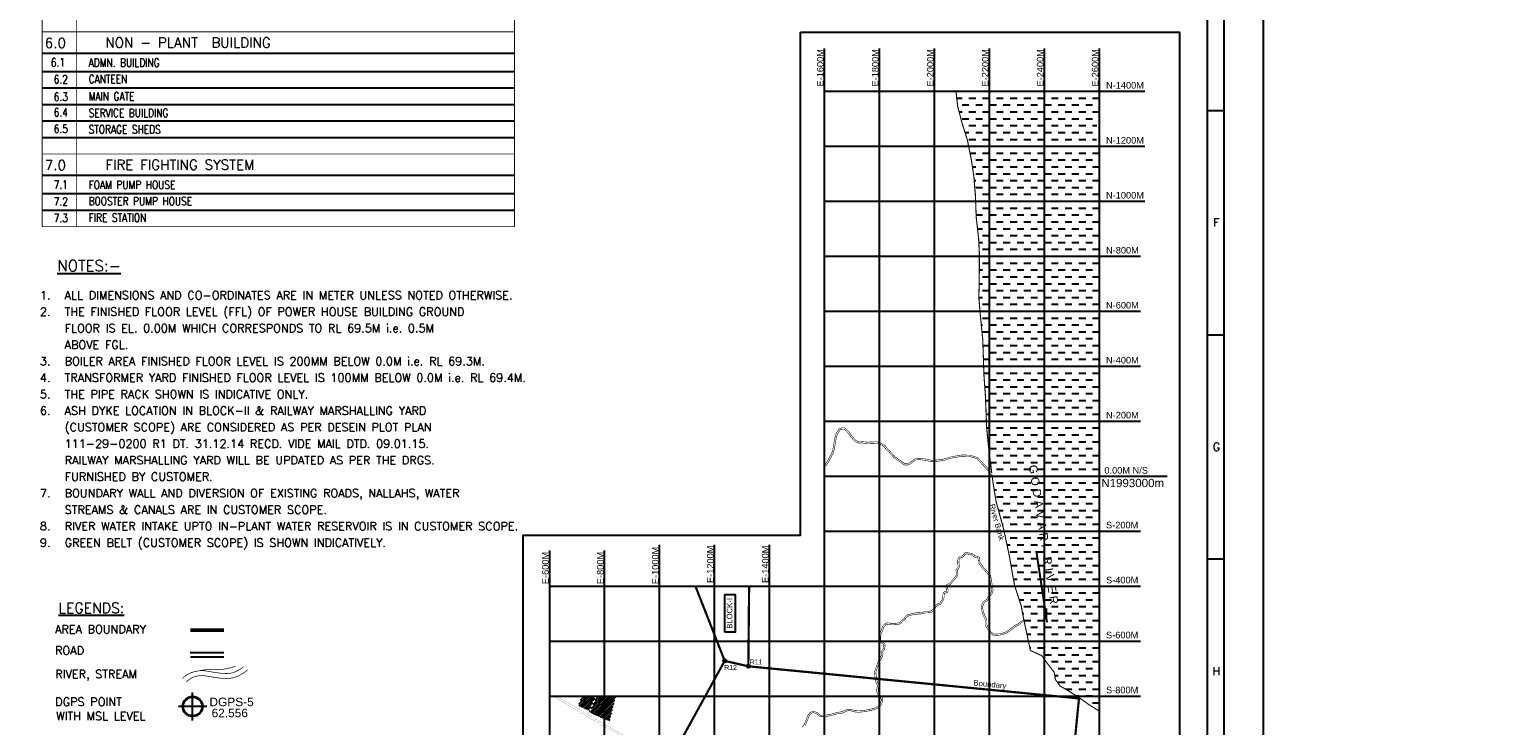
# Model space of a CAD drawing. Header units: inches. Extents: x -8998005 to 170525121, y -30058259 to 1575573.
# Tile 105 of 107: x 1692362 to 3038987, y -39755 to 593022. Entities that reach past the tile are written whole.
import ezdxf
from ezdxf.enums import TextEntityAlignment as Align

# ---------------------------------------------------------------- set-up
doc = ezdxf.new("R2010")
doc.units = ezdxf.units.IN
doc.header["$LTSCALE"] = 5
doc.header["$MEASUREMENT"] = 0
doc.header["$PDMODE"] = 2
doc.header["$PDSIZE"] = 1
for name, color, linetype in [('BDR01', 15, 'Continuous'), ('CANAL', 4, 'Continuous'), ('DGPS', 3, 'Continuous'), ('Meter', 3, 'Continuous'), ('ROAD', 1, 'Continuous'), ('Text', 6, 'Continuous'), ('Unknown_Line_Type', 7, 'Continuous')]:
    doc.layers.add(name, color=color, linetype=linetype)
doc.layers.add('Point', color=4, linetype='Continuous', lineweight=25)
doc.layers.add('RC', color=1, linetype='Continuous', lineweight=25)
doc.styles.add('AR', font='arial.ttf')
doc.styles.add('D1', font='ROMAND')
doc.styles.add('ROMAND', font='romand')
doc.styles.add('romans', font='romans.shx')
doc.styles.add('S1', font='SIMPLEX.SHX', dxfattribs={"height": 200})
doc.styles.add('S3', font='ROMANS1.SHX', dxfattribs={"width": 0.8})
doc.styles.get("Standard").update_dxf_attribs({"font": 'txt.shx'})

# ---------------------------------------------------------------- blocks, each defined once
blk = doc.blocks.new('DGP')
at = {"layer": 'DGPS'}
h = blk.add_hatch(color=6, dxfattribs=at)
h.paths.add_polyline_path([(0, 1.42), (0, 1.33, -0.414214), (1.33, 0), (1.42, 0, 0.414214)])
h.paths.add_polyline_path([(0, 1.33), (0, 1.42, 0.414214), (-1.42, 0), (-1.33, 0, -0.414214)])
h.paths.add_polyline_path([(0, -1.42), (0, -1.33, -0.414214), (-1.33, 0), (-1.42, 0, 0.414214)])
h.paths.add_polyline_path([(0, -1.33), (0, -1.42, 0.414214), (1.42, 0), (1.33, 0, -0.414214)])
at = {"layer": 'DGPS', "color": 6}
for points in [[(2, 0), (-2, 0)], [(0, -2), (0, 2)]]:
    blk.add_lwpolyline(points, dxfattribs=at)
for radius in [1.42, 1.33]:
    blk.add_circle((0, 0), radius, dxfattribs=at)

msp = doc.modelspace()

# ---------------------------------------------------------------- hatches: boundary and pattern name
h = msp.add_hatch()
h.set_pattern_fill('DASH', color=4, scale=50000, style=0)
h.set_pattern_definition([(0, (-115959692, -498063035), (6250, 6250), [6250, -6250])])
h.paths.add_polyline_path([(2665308, -26865), (2665308, 480271), (2662700, 491761), (2662700, 502718), (2666655, 536965), (2534787, 536965), (2536414, 522860), (2540444, 507689), (2545195, 492515), (2548704, 475194), (2551015, 459871), (2552546, 441072), (2553206, 422282), (2555366, 403287), (2556083, 389262), (2556040, 377360), (2555925, 361540), (2555543, 349689), (2556884, 333692), (2559202, 310625), (2560224, 278911), (2561694, 258240), (2562639, 231596), (2564534, 212157), (2568399, 181630), (2571171, 164320), (2578318, 138066), (2583522, 113477), (2586079, 98468), (2588278, 86879), (2594122, 69079), (2596014, 58579), (2602485, 28362), (2612774, 23719), (2618642, 15626), (2624099, 8578), (2625299, 1924), (2629314, -3824), (2635723, -7500), (2646911, -14580), (2656219, -21243)])
h = msp.add_hatch()
h.set_pattern_fill('DASH', color=4, scale=50000, style=0)
h.set_pattern_definition([(0, (-115959692, -498063035), (6250, 6250), [6250, -6250])])
h.paths.add_polyline_path([(2665308, -26865), (2665308, 236965), (2562449, 236965), (2562639, 231596), (2564534, 212157), (2568399, 181630), (2571171, 164320), (2578318, 138066), (2583522, 113477), (2586079, 98468), (2588278, 86879), (2594122, 69079), (2596014, 58579), (2602485, 28362), (2612774, 23719), (2618642, 15626), (2624099, 8578), (2625299, 1924), (2629314, -3824), (2635723, -7500), (2646911, -14580), (2656219, -21243)])
at = {"layer": 'Unknown_Line_Type'}
h = msp.add_hatch(dxfattribs=at)
h.set_pattern_fill('ANSI31', color=205, scale=12500, style=0)
h.set_pattern_definition([(45, (-115959691.7, -498063035.3), (-1104.8543456, 1104.8543456), [])])
h.paths.add_polyline_path([(2207206, -13035), (2194972, -13035), (2191432, -21685), (2200646, -26087), (2201340, -26729), (2202873, -23211), (2204934, -18052)])
h.paths.add_polyline_path([(2225422, -13035), (2208304, -13035), (2205855, -18444), (2203796, -23596), (2202118, -27447), (2203449, -28676), (2212275, -32690), (2219907, -35493), (2223279, -21925)])

# ---------------------------------------------------------------- linework, layer by layer
for p, q in [((2763583, -569982), (2763583, 1503573)), ((2763583, 519573), (2778583, 519573)), ((2763583, 315573), (2778583, 315573)), ((2763583, 111573), (2778583, 111573))]:
    msp.add_line(p, q)
for points in [[(2814583, 1575573), (-752417, 1575573), (-752417, -947427), (2814583, -947427)], [(2778583, 1539573), (-716417, 1539573), (-716417, -911427), (2778583, -911427)]]:
    msp.add_lwpolyline(points, close=True)
at = {"linetype": 'Continuous', "ltscale": 100}
msp.add_lwpolyline([(2393401, 590771), (2738056, 590771), (2738056, -546037), (2080752, -546037), (2080752, -197278), (2141353, -197278), (2141353, 133318), (2393401, 133318), (2393401, 590771)], dxfattribs=at)
at = {"color": 7, "elevation": -789}
msp.add_lwpolyline([(2617831, 54103), (2608035, 118760)], dxfattribs=at)
at = {"color": 1}
for points, const_width, elevation in [([(2324477, 18935), (2297800, 86965)], 2000, 31676), ([(2346696, 86965), (2345970, 13977)], 2000, 16562), ([(2346198, 36965), (2345970, 13977)], 125, 16562), ([(2345970, 13977), (2324477, 18935)], 2000, 15838), ([(2345970, 13977), (2324477, 18935)], 250, 15838), ([(2345970, 13977), (2646671, -15245)], 2000, 16562), ([(2646671, -15245), (2634085, -142484), (2639199, -246913)], 2000, 724)]:
    msp.add_lwpolyline(points, dxfattribs=dict(at, const_width=const_width, elevation=elevation))
at = {"linetype": 'Continuous', "ltscale": 100}
msp.add_lwpolyline([(2324509, 44917), (2324509, 79384), (2333871, 79384), (2333871, 44917)], close=True, dxfattribs=at)
at = {"color": 1, "const_width": 2000}
msp.add_lwpolyline([(2274347, -72140), (2324477, 18935)], dxfattribs=at)
at = {"color": 7}
msp.add_solid([(2618019, 66817, -789), (2617831, 54103, -789), (2613885, 66191, -789)], dxfattribs=at)
at = {"layer": 'BDR01'}
for p, q in [((1703749, 571676, -109), (2133356, 571676, -109)), ((1703749, 554944, -131), (2133356, 554944, -131)), ((1703749, 539944, -131), (2133356, 539944, -131)), ((1703749, 524944, -131), (2133356, 524944, -131)), ((1703749, 509944, -131), (2133356, 509944, -131)), ((1703749, 494944, -131), (2133356, 494944, -131)), ((1703749, 460607, -131), (2133356, 460607, -131)), ((1703749, 443875, -153), (2133356, 443875, -153)), ((1703749, 428875, -153), (2133356, 428875, -153))]:
    msp.add_line(p, q, dxfattribs=at)
at = {"layer": 'BDR01', "const_width": 749}
for points in [[(1703749, 413875), (1703749, 1463269)], [(2133356, 413875), (2133356, 1463269)], [(1735126, 413875), (1735126, 1402372)]]:
    msp.add_lwpolyline(points, dxfattribs=at)
for points, elevation in [([(1703749, 591013), (2133356, 591013)], -109), ([(1703749, 571676), (2133356, 571676)], -109), ([(1703749, 479944), (2133356, 479944)], -131), ([(1703749, 460607), (2133356, 460607)], -131), ([(1703749, 413875), (2133356, 413875)], -131)]:
    msp.add_lwpolyline(points, dxfattribs=dict(at, elevation=elevation))
at = {"layer": 'CANAL', "color": 8}
for p, q in [((2415308, -513035, -789), (2415308, 575948, -789)), ((2465308, -513035, -789), (2465308, 575948, -789)), ((2515308, -513035, -789), (2515308, 575948, -789)), ((2565308, -513035, -789), (2565308, 575948, -789)), ((2615308, -513035, -789), (2615308, 575948, -789)), ((2665308, -513035, -789), (2665308, 575948, -789)), ((2415308, 536965, -789), (2706427, 536965, -789)), ((2415308, 486965, -789), (2706427, 486965, -789)), ((2415308, 436965, -789), (2706427, 436965, -789)), ((2415308, 386965, -789), (2702500, 386965, -789)), ((2415308, 336965, -789), (2702500, 336965, -789)), ((2415308, 286965, -789), (2702500, 286965, -789)), ((2415308, 236965, -789), (2702500, 236965, -789)), ((2415308, 186965, -789), (2726860, 186965, -789)), ((2415308, 136965, -789), (2702500, 136965, -789)), ((2265308, -513035, -789), (2265308, 124544, -789)), ((2315308, -513035, -789), (2315308, 124544, -789)), ((2365308, -513035, -789), (2365308, 124544, -789)), ((2165308, -513035, -789), (2165308, 119244, -789)), ((2215308, -513035, -789), (2215308, 119244, -789)), ((2165308, 86965, -789), (2702500, 86965, -789)), ((2165308, 36965, -789), (2702500, 36965, -789)), ((2165308, -13035, -789), (2702500, -13035, -789))]:
    msp.add_line(p, q, dxfattribs=at)
at = {"layer": 'Meter', "color": 7}
for centre in [(2324477, 18935, 15114), (2345970, 13977, 15114), (2345970, 13977, 15114), (2345970, 13977, 15114)]:
    msp.add_circle(centre, 1500, dxfattribs=at)
at = {"layer": 'Point', "color": 7}
for p in [(2324477, 18935, 15512), (2345970, 13977, 15187)]:
    msp.add_point(p, dxfattribs=at)
at = {"layer": 'RC', "color": 1, "ltscale": 10, "const_width": 3094}
msp.add_lwpolyline([(1838445, 46840), (1869002, 46840)], dxfattribs=at)
at = {"layer": 'RC', "color": 6, "ltscale": 10}
for points in [[(1838445, 26492), (1869002, 26492)], [(1838668, 22499), (1869032, 22499)]]:
    msp.add_lwpolyline(points, dxfattribs=at)
at = {"layer": 'Unknown_Line_Type', "color": 4, "elevation": 16580}
for points, const_width in [([(2534787, 536965), (2536414, 522860), (2540444, 507689), (2545195, 492515), (2548704, 475194), (2551015, 459871), (2552546, 441072), (2553206, 422282), (2555366, 403287), (2556083, 389262), (2556040, 377360), (2555925, 361540), (2555543, 349689), (2556884, 333692), (2559202, 310625), (2560224, 278911), (2561694, 258240), (2562639, 231596), (2564534, 212157), (2567367, 189781)], 1000), ([(2415308, 197172), (2415995, 197591), (2418719, 201931), (2420530, 205706), (2421978, 208071), (2422855, 211328), (2423530, 215131), (2424090, 218489), (2424663, 221672), (2425667, 225316), (2427094, 227732), (2427231, 227893), (2428572, 230085), (2431694, 230938), (2433569, 230832), (2436126, 228663), (2437692, 226973), (2437929, 226356), (2439393, 224317), (2441810, 221453), (2443972, 219284), (2444369, 219187), (2445766, 218416), (2446203, 218334), (2446378, 218342), (2447787, 218415), (2455232, 217860), (2462834, 218180), (2463512, 217894), (2464515, 217937), (2470302, 214749), (2471980, 212439), (2475155, 209142), (2475394, 208760), (2479267, 204648), (2481595, 202923), (2485190, 200621), (2488033, 198319), (2490864, 198330), (2493657, 199777), (2497861, 202976), (2502419, 203146), (2508199, 202353), (2512359, 201317), (2516833, 201580), (2517125, 201597), (2523532, 202441), (2528950, 204165), (2534560, 205266), (2540349, 206215), (2547297, 205964), (2553863, 204076), (2557084, 200997), (2560918, 197277), (2563405, 194287), (2567138, 189909), (2567367, 189781)], 500), ([(2415308, 195709), (2416897, 196676), (2419815, 201327), (2421630, 205108), (2423138, 207572), (2424076, 211056), (2424762, 214919), (2425322, 218275), (2425883, 221394), (2426828, 224824), (2428114, 227001), (2428245, 227155), (2429379, 229010), (2431827, 229678), (2433080, 229608), (2435260, 227758), (2436611, 226301), (2436819, 225758), (2438407, 223548), (2440889, 220607), (2443334, 218154), (2443910, 218012), (2445339, 217224), (2446116, 217079), (2446438, 217094), (2447773, 217162), (2455212, 216608), (2462606, 216919), (2463284, 216633), (2464219, 216673), (2469454, 213789), (2471020, 211635), (2474164, 208369), (2474400, 207992), (2478433, 203710), (2480885, 201893), (2484458, 199605), (2487592, 197067), (2491171, 197081), (2494328, 198717), (2498303, 201741), (2502357, 201893), (2507963, 201124), (2512242, 200058), (2516906, 200332), (2517244, 200352), (2523805, 201216), (2529261, 202952), (2534782, 204035), (2540428, 204962), (2547098, 204721), (2553222, 202959), (2556217, 200097), (2560000, 196426), (2562449, 193482), (2566332, 188928), (2567562, 188239)], 500), ([(2567562, 188239), (2568399, 181630), (2571171, 164320), (2578318, 138066), (2583522, 113477), (2586079, 98468), (2588278, 86879), (2594122, 69079), (2596014, 58579), (2596578, 55944)], 1000), ([(2394975, -41355), (2396509, -39393), (2397577, -37076), (2398534, -34761), (2398731, -34442), (2399933, -31010), (2400185, -30688), (2401855, -28323), (2402240, -27985), (2404370, -26750), (2404803, -26800), (2408036, -27868), (2408189, -27984), (2408580, -28123), (2411796, -30528), (2416442, -30459), (2421103, -29515), (2421245, -29528), (2424238, -28693), (2424355, -28598), (2427597, -27887), (2431332, -27271), (2435806, -25271), (2438151, -25001), (2438400, -25034), (2443163, -26289), (2446225, -26591), (2451741, -26056), (2455968, -25152), (2459472, -24472), (2461245, -23785), (2463755, -22646), (2465199, -21159), (2466124, -19542), (2466875, -17504), (2466905, -15870), (2466052, -14453), (2464713, -13053), (2463488, -11019), (2462749, -9054), (2462745, -6935), (2463177, -4818), (2463404, -3614), (2463021, -2596), (2462133, -994), (2462084, -644), (2461379, 2349), (2461077, 4801), (2460698, 8893), (2462496, 14380), (2463536, 16839), (2464406, 19278), (2465804, 21867), (2466972, 23777), (2467184, 25329), (2466559, 27319), (2468159, 28908), (2468750, 30496), (2468966, 31860), (2468966, 33588), (2468369, 34263), (2466756, 35323), (2465199, 36453), (2465021, 38765), (2465036, 38884), (2465121, 41511), (2465546, 43559), (2465614, 44096), (2466832, 46413), (2466974, 46540), (2468069, 50293), (2470687, 53177), (2473155, 53558), (2473615, 53498), (2475952, 52990), (2478238, 52988), (2480786, 53179), (2480914, 53162), (2483953, 53832), (2485057, 55282), (2487290, 57257), (2489047, 59227), (2490835, 60913), (2491155, 60881), (2491493, 60993), (2495902, 62248), (2499019, 62614), (2499556, 62786), (2499813, 62756), (2503720, 62917), (2503735, 62916), (2507012, 63809), (2510094, 63921), (2512500, 64614), (2512698, 64650), (2514238, 66411), (2515443, 68537), (2515604, 68769), (2518220, 70732), (2518472, 70933), (2519917, 71295), (2520738, 72700), (2521022, 73047), (2522105, 74611), (2522148, 74808), (2522766, 76690), (2522813, 78042), (2522923, 79868), (2523680, 81349), (2524033, 81550), (2524299, 81771), (2525917, 81993), (2525939, 81990), (2526212, 82135), (2526418, 82644), (2526356, 83535), (2525788, 84744), (2525636, 86615), (2526282, 88216), (2526671, 88382), (2528702, 89325), (2529691, 90156), (2529817, 90302), (2529945, 90541), (2531272, 92160), (2531632, 92464), (2532532, 93703), (2532735, 93875), (2533821, 95209), (2534007, 95366), (2534916, 96557), (2535014, 96641), (2535372, 97977), (2534792, 101163), (2535521, 102634), (2536407, 103718), (2536832, 104524), (2536764, 105238), (2536424, 106377), (2536460, 106621), (2536315, 108507), (2536351, 108750), (2536336, 108977), (2536469, 110648), (2536479, 110719), (2536658, 112366), (2537795, 113539), (2538033, 113757), (2539604, 113872), (2539670, 113932), (2540539, 114539), (2540692, 114630), (2540698, 114636), (2541551, 115506), (2541766, 115755), (2542318, 116301), (2542377, 116427), (2543083, 117559), (2545148, 117325), (2545286, 117309), (2546231, 117118), (2546307, 117056), (2547295, 116944), (2547462, 116925), (2548409, 116818), (2548698, 116785), (2550789, 115640), (2551308, 115593), (2551591, 114632), (2552544, 114359), (2552748, 114340), (2554816, 113891), (2555124, 113863), (2555667, 113290), (2556017, 113258), (2556127, 111758), (2556187, 111568), (2556305, 110431), (2556340, 110236), (2556407, 110023), (2556512, 109133), (2556586, 108903), (2556584, 108565), (2559555, 104257), (2561508, 102182), (2561592, 102176), (2564077, 99326), (2566115, 96785), (2566297, 96504), (2567133, 92575), (2567444, 89735), (2568242, 85388), (2568492, 82555), (2567767, 80399), (2567722, 80237), (2566203, 78250), (2564812, 76032), (2563435, 73764), (2561422, 72508), (2560263, 71338), (2559491, 69701), (2558990, 67356), (2559299, 65698), (2559949, 63246), (2560785, 60809), (2562248, 57839), (2562912, 56316), (2562889, 53987), (2562878, 52023), (2562961, 51849), (2563523, 50116), (2565185, 47944), (2566208, 45722), (2568704, 43647), (2570244, 43269), (2570337, 43258), (2574293, 43535), (2577044, 44093), (2577237, 44188), (2579963, 45194), (2583847, 47548), (2587679, 50791), (2588134, 51117), (2590949, 52472), (2591162, 52581), (2594461, 55210), (2596578, 55944)], 500), ([(2397583, -40048), (2398723, -37577), (2399651, -35331), (2399866, -34982), (2401044, -31618), (2401188, -31434), (2402791, -29165), (2402973, -29005), (2404613, -28054), (2407448, -28990), (2407590, -29097), (2407983, -29237), (2411388, -31784), (2416577, -31707), (2421168, -30777), (2421356, -30795), (2424825, -29827), (2424914, -29755), (2427833, -29115), (2431694, -28478), (2436140, -26490), (2438140, -26260), (2438158, -26262), (2442941, -27524), (2446224, -27847), (2451932, -27293), (2456217, -26377), (2459820, -25678), (2461729, -24938), (2464487, -23686), (2466205, -21917), (2467261, -20073), (2468121, -17738), (2468161, -15534), (2467051, -13689), (2465712, -12290), (2464618, -10472), (2463999, -8826), (2463996, -7060), (2464404, -5059), (2464698, -3501), (2464158, -2070), (2463338, -590), (2463313, -413), (2462612, 2570), (2462320, 4935), (2461967, 8750), (2463668, 13942), (2464701, 16385), (2465552, 18768), (2466888, 21243), (2468175, 23348), (2468461, 25437), (2467979, 26968), (2469235, 28215), (2469965, 30177), (2470216, 31762), (2470217, 34061), (2469195, 35216), (2467467, 36352), (2466401, 37126), (2466277, 38734), (2466284, 38785), (2466367, 41363), (2466780, 43353), (2466826, 43714), (2467833, 45631), (2468074, 45846), (2469188, 49666), (2471315, 52009), (2473170, 52296), (2473400, 52265), (2475817, 51740), (2478284, 51738), (2480752, 51923), (2480969, 51894), (2484224, 52612), (2484561, 52567), (2485977, 54427), (2488174, 56370), (2489943, 58354), (2491278, 59613), (2491297, 59612), (2491860, 59798), (2496148, 61018), (2499284, 61387), (2499680, 61513), (2499767, 61503), (2503674, 61664), (2503831, 61646), (2507202, 62565), (2510293, 62678), (2512783, 63395), (2513350, 63496), (2515262, 65684), (2516502, 67870), (2516516, 67890), (2518984, 69743), (2519039, 69786), (2520731, 70211), (2521768, 71985), (2522021, 72294), (2523271, 74100), (2523355, 74475), (2524009, 76469), (2524062, 77983), (2524155, 79532), (2524622, 80447), (2524747, 80518), (2524823, 80581), (2525942, 80734), (2526193, 80710), (2527201, 81244), (2527685, 82444), (2527587, 83855), (2527016, 85071), (2526906, 86421), (2527250, 87273), (2529378, 88261), (2530574, 89265), (2530855, 89593), (2530989, 89843), (2532166, 91279), (2532554, 91606), (2533455, 92846), (2533631, 92996), (2534718, 94330), (2534918, 94500), (2535828, 95692), (2536121, 95940), (2536652, 97924), (2536096, 100980), (2536578, 101953), (2537453, 103023), (2538040, 104133), (2538092, 104481), (2537997, 105479), (2537701, 106467), (2537717, 106575), (2537572, 108463), (2537608, 108702), (2537589, 108970), (2537711, 110508), (2537719, 110561), (2537854, 111804), (2538571, 112543), (2540126, 112657), (2540452, 112953), (2541218, 113489), (2541437, 113619), (2541562, 113731), (2542472, 114660), (2542679, 114901), (2543355, 115567), (2543477, 115828), (2543727, 116228), (2545007, 116083), (2545091, 116073), (2545682, 115954), (2545803, 115855), (2547154, 115702), (2547321, 115683), (2548268, 115576), (2548313, 115571), (2550338, 114462), (2550586, 113619), (2552314, 113124), (2552558, 113102), (2554529, 112674), (2554830, 112357), (2554891, 111521), (2554956, 111313), (2555066, 110256), (2555124, 109936), (2555180, 109758), (2555285, 108868), (2555334, 108712), (2555331, 108179), (2558579, 103469), (2560929, 100974), (2560985, 100970), (2563118, 98523), (2565100, 96054), (2565122, 96019), (2565898, 92376), (2566206, 89554), (2567002, 85220), (2567224, 82706), (2566585, 80808), (2565175, 78963), (2563748, 76688), (2562521, 74667), (2560637, 73492), (2559224, 72065), (2558299, 70103), (2557716, 67372), (2558079, 65423), (2558752, 62883), (2559628, 60328), (2561114, 57313), (2561659, 56062), (2561639, 53997), (2561626, 51743), (2561797, 51385), (2562400, 49527), (2564108, 47295), (2565191, 44942), (2568126, 42501), (2570022, 42036), (2570309, 42003), (2574462, 42294), (2577453, 42900), (2577733, 43039), (2580508, 44063), (2584579, 46531), (2588448, 49804), (2588773, 50037), (2591507, 51353), (2591844, 51527), (2595073, 54099), (2596842, 54713)], 500), ([(2596842, 54713), (2602485, 28362), (2612774, 23719), (2618642, 15626), (2624099, 8578), (2625299, 1924), (2629314, -3824), (2635723, -7500), (2646911, -14580), (2656219, -21243), (2665308, -26865)], 1000)]:
    msp.add_lwpolyline(points, dxfattribs=dict(at, const_width=const_width))
at = {"layer": 'Unknown_Line_Type', "color": 4, "true_color": 0x00ffff, "const_width": 1000, "elevation": 16580}
msp.add_lwpolyline([(2562449, 236965), (2562639, 231596), (2564534, 212157), (2567367, 189781)], dxfattribs=at)
at = {"layer": 'Unknown_Line_Type', "color": 4, "const_width": 619}
for points in [[(1831436, 3046), (1832993, 4364), (1834414, 5454), (1835721, 6344), (1836931, 7064), (1838066, 7640), (1839143, 8101), (1840182, 8475), (1841204, 8791), (1842223, 9071), (1843243, 9319), (1844264, 9532), (1845283, 9709), (1846302, 9847), (1847319, 9944), (1848334, 9998), (1849346, 10007), (1850354, 9971), (1851363, 9894), (1852374, 9782), (1853390, 9643), (1854415, 9482), (1855451, 9305), (1856502, 9119), (1857569, 8931), (1858656, 8745), (1859754, 8565), (1860857, 8392), (1861955, 8228), (1863042, 8076), (1864108, 7937), (1865145, 7814), (1866146, 7707), (1867104, 7619), (1868017, 7549), (1868885, 7496), (1869709, 7459), (1870488, 7437), (1871223, 7428), (1871913, 7432), (1872559, 7448), (1873161, 7474), (1873726, 7511), (1874258, 7561), (1874764, 7623), (1875251, 7698), (1875724, 7788), (1876190, 7893), (1876655, 8014), (1877126, 8151), (1877607, 8308), (1878105, 8486), (1878624, 8688), (1879171, 8917), (1879752, 9176), (1880371, 9466), (1881035, 9791), (1881746, 10153), (1882495, 10553), (1883268, 10993), (1884055, 11475), (1884841, 12000), (1885616, 12570), (1886365, 13187), (1887078, 13852)], [(1846302, 9847), (1848012, 10236), (1849747, 10529), (1851489, 10739), (1853222, 10879), (1854926, 10965), (1856586, 11009), (1858183, 11025), (1859700, 11027), (1861124, 11028), (1862464, 11034), (1863735, 11051), (1864950, 11083), (1866122, 11136), (1867267, 11215), (1868398, 11326), (1869529, 11473), (1870673, 11662), (1871840, 11891), (1873038, 12161), (1874277, 12472), (1875564, 12821), (1876909, 13210), (1878320, 13637), (1879806, 14102)], [(1834813, -160), (1836128, 958), (1837308, 1874), (1838373, 2614), (1839344, 3203), (1840242, 3667), (1841087, 4032), (1841899, 4323), (1842700, 4567), (1843506, 4785), (1844320, 4979), (1845143, 5146), (1845975, 5285), (1846814, 5392), (1847662, 5466), (1848517, 5505), (1849379, 5505), (1850250, 5466), (1851132, 5391), (1852030, 5286), (1852947, 5156), (1853888, 5006), (1854856, 4840), (1855856, 4664), (1856891, 4484), (1857964, 4302), (1859067, 4123), (1860190, 3949), (1861322, 3783), (1862454, 3626), (1863576, 3482), (1864678, 3352), (1865750, 3240), (1866783, 3147), (1867777, 3073), (1868730, 3018), (1869644, 2979), (1870517, 2957), (1871351, 2951), (1872144, 2959), (1872898, 2981), (1873613, 3016), (1874293, 3065), (1874945, 3129), (1875572, 3209), (1876181, 3304), (1876776, 3417), (1877364, 3548), (1877948, 3698), (1878536, 3868), (1879134, 4060), (1879748, 4278), (1880385, 4525), (1881052, 4803), (1881757, 5116), (1882506, 5466), (1883305, 5856), (1884159, 6290), (1885058, 6771), (1885990, 7303), (1886940, 7889), (1887898, 8534), (1888849, 9242), (1889781, 10015), (1890682, 10859)]]:
    msp.add_lwpolyline(points, dxfattribs=at)
at = {"layer": 'Unknown_Line_Type', "color": 205, "const_width": 125, "elevation": 16580}
for points in [[(2168247, -13035), (2178969, -19472), (2194388, -28617), (2215762, -41160), (2244182, -57379), (2267528, -71878), (2285382, -81961), (2301102, -91126), (2309164, -95917)], [(2171647, -13035), (2179866, -17969), (2195277, -27110), (2199973, -29866)], [(2225422, -13035), (2223279, -21925), (2219907, -35493), (2212275, -32690), (2203449, -28676), (2200646, -26087), (2191432, -21685), (2194972, -13035)], [(2207206, -13035), (2204934, -18052), (2202873, -23211), (2199973, -29866)], [(2208304, -13035), (2205855, -18444), (2203796, -23596), (2200842, -30376)], [(2200842, -30376), (2216639, -39645), (2245078, -55875)]]:
    msp.add_lwpolyline(points, dxfattribs=at)

# ---------------------------------------------------------------- block references
at = {"layer": 'ROAD', "color": 3, "ltscale": 5, "xscale": 6413.089929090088, "yscale": 6413.089928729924, "zscale": 6413.089928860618}
msp.add_blockref('DGP', (1840592, -22549, 1112308), dxfattribs=at)

# ---------------------------------------------------------------- texts
for s, p in [('F', (2771651, 417573)), ('G', (2771651, 213573)), ('H', (2771651, 9573))]:
    msp.add_text(s, height=7500).set_placement(p, align=Align.MIDDLE)
at = {"color": 7, "style": 'AR'}
for s, height, rotation, p in [('G O D A V A R I   R I V E R', 7500, 278.852601, (2600878, 196562, 16580)), ('River Bank', 5000, 285.364401, (2565082, 160864, 15791)), ('Boundary', 5000, 354.293882, (2550596, -3351, 16580))]:
    msp.add_text(s, height=height, rotation=rotation, dxfattribs=at).set_placement(p)
at = {"color": 1, "style": 'AR'}
msp.add_text('BLOCK-I', height=5000, rotation=90.055026, dxfattribs=at).set_placement((2332880, 48126, 17527), align=Align.BOTTOM_LEFT)
at = {"style": 'romans'}
for s, p in [('AREA BOUNDARY', (1715532, 43921)), ('ROAD', (1715532, 24660)), ('RIVER, STREAM', (1715719, 3137)), ('DGPS POINT', (1715676, -22039)), ('WITH MSL LEVEL ', (1716471, -35067))]:
    msp.add_text(s, height=7500, dxfattribs=at).set_placement(p)
at = {"color": 7, "ltscale": 0.3, "style": 'AR'}
for s, p in [('R12', (2324061, 10628, 15838)), ('R11', (2347284, 15687, 15838))]:
    msp.add_text(s, height=4500, rotation=0.055026, dxfattribs=at).set_placement(p)
at = {"insert": (1701717, 355202), "char_height": 7500, "width": 425000, "attachment_point": 1, "line_spacing_factor": 1.2, "style": 'S1'}
msp.add_mtext('\\pi-22500,l22500,t22500;1.^IALL DIMENSIONS AND CO-ORDINATES ARE IN METER UNLESS NOTED OTHERWISE.\\P2.^ITHE FINISHED FLOOR LEVEL (FFL) OF POWER HOUSE BUILDING GROUND FLOOR IS EL. 0.00M WHICH CORRESPONDS TO RL 69.5M i.e. 0.5M ABOVE FGL.\\P3.^IBOILER AREA FINISHED FLOOR LEVEL IS 200MM BELOW 0.0M i.e. RL 69.3M.\\P4.^ITRANSFORMER YARD FINISHED FLOOR LEVEL IS 100MM BELOW 0.0M i.e. RL 69.4M.\\P5.^ITHE PIPE RACK SHOWN IS INDICATIVE ONLY.\\P6.^IASH DYKE LOCATION IN BLOCK-II & RAILWAY MARSHALLING YARD (CUSTOMER SCOPE) ARE CONSIDERED AS PER DESEIN PLOT PLAN 111-29-0200 R1 DT. 31.12.14 RECD. VIDE MAIL DTD. 09.01.15. RAILWAY MARSHALLING YARD WILL BE UPDATED AS PER THE DRGS. FURNISHED BY CUSTOMER.\\P7.^IBOUNDARY WALL AND DIVERSION OF EXISTING ROADS, NALLAHS, WATER STREAMS & CANALS ARE IN CUSTOMER SCOPE.\\P8.^IRIVER WATER INTAKE UPTO IN-PLANT WATER RESERVOIR IS IN CUSTOMER SCOPE.\\P9.^IGREEN BELT (CUSTOMER SCOPE) IS SHOWN INDICATIVELY. ', dxfattribs=at)
at = {"layer": 'CANAL', "color": 7, "style": 'AR'}
for s, p in [('E-1600M', (2414363, 541291)), ('E-1800M', (2464363, 541291)), ('E-2000M', (2514363, 541291)), ('E-2200M', (2564363, 541291)), ('E-2400M', (2614363, 541291)), ('E-2600M', (2664363, 541291)), ('E-1200M', (2314363, 89758)), ('E-1400M', (2364363, 89758)), ('E-600M', (2164363, 88689)), ('E-800M', (2214363, 88689)), ('E-1000M', (2264363, 88689))]:
    msp.add_text(s, height=6000, rotation=90, dxfattribs=at).set_placement(p)
for s, height, p in [('N-1400M', 6000, (2671263, 539396, -789)), ('N-1200M', 6000, (2671263, 489396, -789)), ('N-1000M', 6000, (2671263, 439396, -789)), ('N-800M', 6000, (2671263, 389396, -789)), ('N-600M', 6000, (2671263, 339396, -789)), ('N-400M', 6000, (2671263, 289396, -789)), ('N-200M', 6000, (2671263, 239396, -789)), ('0.00M N/S', 6000, (2669773, 189148)), ('N1993000m', 7500, (2666979, 176946)), ('S-200M', 6000, (2671263, 139396, -789)), ('S-400M', 6000, (2671263, 89396, -789)), ('S-600M', 6000, (2671263, 39396, -789)), ('S-800M', 6000, (2671263, -10604, -789))]:
    msp.add_text(s, height=height, dxfattribs=at).set_placement(p)
at = {"layer": 'DGPS', "color": 3, "style": 'AR'}
for s, p in [('DGPS-5', (1855943, -22292, 1112308)), ('62.556', (1857837, -32329, 1112308))]:
    msp.add_text(s, height=7734.4, dxfattribs=at).set_placement(p)
at = {"layer": 'Text'}
for s, height, style, p in [('6.0', 9000, 'ROMAND', (1706141, 576350, -130)), ('NON - PLANT  BUILDING', 9000, 'ROMAND', (1761230, 576708, -130)), ('7.0', 9000, 'ROMAND', (1706141, 465281, -152)), ('FIRE FIGHTING SYSTEM', 9000, 'ROMAND', (1761230, 465639, -152)), ('%%ULEGENDS:', 9375, 'D1', (1718614, 62353))]:
    msp.add_text(s, height=height, dxfattribs=dict(at, style=style)).set_placement(p)
at = {"layer": 'Text', "style": 'S3', "width": 0.8}
for s, p in [('6.1', (1724542, 559430, -109)), ('6.2', (1727147, 544015, -131)), ('6.3', (1727147, 528217, -131)), ('6.4', (1727147, 514007, -131)), ('6.5', (1727147, 499007, -131)), ('7.1', (1727147, 448361, -131)), ('7.2', (1727147, 432946, -153)), ('7.3', (1727147, 417946, -153))]:
    msp.add_text(s, height=7500, dxfattribs=at).set_placement(p, align=Align.RIGHT)
for s, p in [('ADMN. BUILDING ', (1746037, 559211, -87)), ('CANTEEN', (1746037, 544343, -87)), ('MAIN GATE', (1746037, 528547, -87)), ('SERVICE BUILDING', (1746037, 513547, -87)), ('STORAGE SHEDS', (1746037, 498547, -87)), ('FOAM PUMP HOUSE', (1746037, 448142, -109)), ('BOOSTER PUMP HOUSE', (1746037, 433274, -109)), ('FIRE STATION', (1746037, 418274, -109))]:
    msp.add_text(s, height=7500, dxfattribs=at).set_placement(p)
at = {"layer": 'Text', "style": 'D1'}
msp.add_text('%%UNOTES:-', height=10000, dxfattribs=at).set_placement((1746461, 373309, -224000), align=Align.CENTER)

doc.saveas('drawing.dxf')
